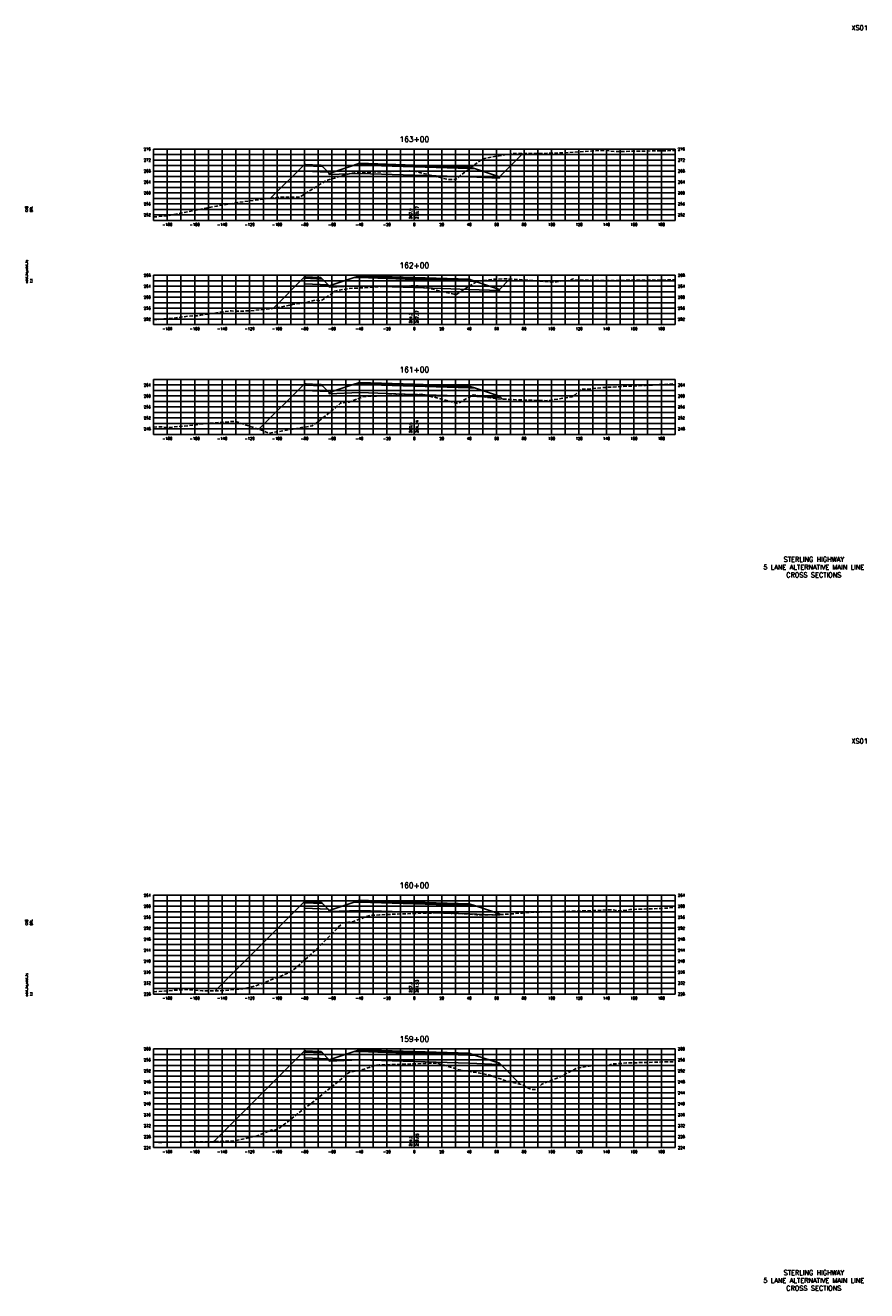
# Model space of a CAD drawing. Extents: x 37 to 10140, y -1968 to 9206.
# Tile 69 of 105: x 2227 to 2840, y 6776 to 7698. Entities that reach past the tile are written whole.
import ezdxf
from ezdxf.enums import TextEntityAlignment as Align

# ---------------------------------------------------------------- set-up
doc = ezdxf.new("R2010")
doc.units = 0
doc.header["$LTSCALE"] = 20
doc.header["$MEASUREMENT"] = 0
doc.linetypes.add('HIDDEN_050%', pattern=[0.1875, 0.125, -0.0625])
for name, color, linetype in [('S-AT-TXT175', 6, 'Continuous'), ('S-AT-TXT80', 1, 'Continuous'), ('XDATUM', 3, 'Continuous'), ('XEG', 1, 'HIDDEN_050%'), ('XFG', 2, 'Continuous'), ('XGRID', 251, 'Continuous'), ('XGRIDT', 2, 'Continuous'), ('XREF-BORDER', 7, 'Continuous')]:
    doc.layers.add(name, color=color, linetype=linetype)
doc.styles.add('L100', font='simplex.shx', dxfattribs={"height": 2})
doc.styles.add('L175', font='ROMANSM.shx', dxfattribs={"height": 3.5})
doc.styles.add('L80', font='ROMANSM.shx', dxfattribs={"height": 1.6})

# ---------------------------------------------------------------- blocks, each defined once
blk = doc.blocks.new('03025_00_att1')
at = {"layer": 'S-AT-TXT175', "style": 'L175'}
for tag, p in [('NUM', (32.402, 20.822)), ('LINE1', (30.64, 1.444)), ('LINE2', (30.64, 1.161)), ('LINE3', (30.64, 0.877))]:
    blk.add_attdef(tag, text='', height=0.175, dxfattribs=at).set_placement(p, align=Align.CENTER)
at = {"layer": 'S-AT-TXT80', "style": 'L80'}
for tag, p in [('DESIGNED', (2.094, 14.201)), ('CHECKED', (2.265, 14.201)), ('DRAFTED', (2.436, 14.201)), ('PCTB', (2.094, 11.605)), ('PSCALE', (2.265, 11.605)), ('PVIEW', (2.436, 11.605))]:
    blk.add_attdef(tag, p, '', height=0.08, rotation=90, dxfattribs=at)

msp = doc.modelspace()

# ---------------------------------------------------------------- linework, layer by layer
at = {"layer": 'XDATUM', "flags": 128}
for points in [[(2405.33, 7572.1), (2430, 7596.77), (2430, 7591.77), (2447.21, 7591.08), (2448, 7590.29), (2448, 7589.41), (2470, 7590.29), (2510, 7589.01), (2550, 7587.73), (2572, 7586.85), (2572, 7587.73), (2589.01, 7604.74)], [(2407.07, 7491.84), (2430, 7514.77), (2430, 7509.77), (2447.21, 7509.08), (2448, 7508.29), (2448, 7507.41), (2470, 7508.29), (2510, 7507.01), (2550, 7505.73), (2572, 7504.85), (2572, 7505.73), (2579.59, 7513.32)], [(2396.78, 7403.69), (2430, 7436.9), (2430, 7431.9), (2447.21, 7431.22), (2448, 7430.42), (2448, 7429.54), (2470, 7430.42), (2510, 7429.14), (2550, 7427.86), (2572, 7426.98), (2572, 7427.86), (2574.19, 7425.68)], [(2364.8, 6994.28), (2430, 7059.48), (2430, 7054.48), (2447.21, 7053.79), (2448, 7053), (2448, 7052.12), (2470, 7053), (2510, 7051.72), (2550, 7050.44), (2572, 7049.56), (2572, 7050.44), (2572.37, 7050.08)], [(2363.85, 6884.37), (2430, 6950.52), (2430, 6945.52), (2447.21, 6944.83), (2448, 6944.04), (2448, 6943.15), (2470, 6944.03), (2510, 6942.75), (2550, 6941.47), (2572, 6940.59), (2572, 6941.48), (2587.36, 6926.12)]]:
    msp.add_lwpolyline(points, dxfattribs=at)
at = {"layer": 'XEG', "flags": 128}
for points in [[(2320, 7558.52), (2323.38, 7558.78), (2329.3, 7559.36), (2331.43, 7559.5), (2359.42, 7565.14), (2366.03, 7566.43), (2381.11, 7568.96), (2385.57, 7569.58), (2410.02, 7572.7), (2413.87, 7573.03), (2424.52, 7572.95), (2426.32, 7572.85), (2441.37, 7582.32), (2445.97, 7585.18), (2446.63, 7585.37), (2463.41, 7590.23), (2463.79, 7590.29), (2466.43, 7590.71), (2481.71, 7591.34), (2486.39, 7591.54), (2490.66, 7591.64), (2506.43, 7592.02), (2509.35, 7591.88), (2510, 7591.83), (2510.28, 7591.81), (2529.83, 7586.98), (2534.55, 7585.85), (2535.75, 7585.77), (2539.97, 7585.79), (2556.38, 7598.49), (2559.65, 7600.82), (2572.88, 7603.29), (2581.66, 7604.67), (2613.41, 7604.97), (2614.52, 7605.01), (2615.72, 7605.13), (2617.55, 7605.24), (2638.85, 7606.55), (2646.68, 7606.97), (2649.06, 7606.92), (2657.18, 7606.2), (2700, 7606.92)], [(2320, 7483.49), (2334.55, 7484.7), (2337.44, 7485.16), (2345.63, 7486.17), (2351.83, 7486.53), (2354.17, 7486.85), (2362.81, 7488.14), (2375.31, 7490.05), (2376.48, 7489.98), (2379.29, 7489.87), (2389.71, 7489.98), (2401.5, 7491.17), (2405.75, 7491.61), (2407.73, 7491.96), (2421.36, 7494.56), (2425.62, 7495.41), (2431.76, 7496.14), (2437.78, 7497.93), (2441.74, 7497.23), (2450.69, 7503.16), (2451.91, 7504.36), (2452.1, 7504.4), (2452.45, 7504.46), (2455.31, 7505.18), (2462.44, 7506.24), (2466.23, 7506.59), (2475.77, 7506.98), (2483.36, 7507.53), (2491.23, 7507.85), (2498.39, 7508.02), (2510, 7508.31), (2511.14, 7508.34), (2512.71, 7508.19), (2514.09, 7508.07), (2521.65, 7506.22), (2538.92, 7502.17), (2540.76, 7502.07), (2546.27, 7505.72), (2555.96, 7511.69), (2568.5, 7513.13), (2577.88, 7513.43), (2585.74, 7512.94), (2608.87, 7511.12), (2613.56, 7511.29), (2623.55, 7512.34), (2625.47, 7513.35), (2627.26, 7512.31), (2633.33, 7512.53), (2641.19, 7512.25), (2643.46, 7512.16), (2676.19, 7512.39), (2691.47, 7512.51), (2700, 7512.62)], [(2320, 7405.37), (2325.7, 7405.52), (2330.43, 7405.05), (2349, 7406.64), (2353.56, 7407.53), (2376.45, 7409.32), (2378.06, 7409.42), (2379.65, 7409.45), (2398.74, 7403.03), (2403.77, 7400.8), (2421.86, 7403.91), (2435.67, 7406.26), (2445.6, 7413.63), (2456.34, 7422.82), (2460.61, 7423.37), (2462.52, 7423.59), (2468.39, 7425.79), (2472.32, 7427.27), (2474.1, 7427.5), (2475.13, 7427.7), (2485.15, 7428.07), (2495.43, 7428.45), (2510, 7429.03), (2511.73, 7429.1), (2514.99, 7429.2), (2518.13, 7428.58), (2518.77, 7428.51), (2522.88, 7427.47), (2541.89, 7422.46), (2547.33, 7425.67), (2552.88, 7428.83), (2565.52, 7426.64), (2568.99, 7426.19), (2570.32, 7425.85), (2584.3, 7425.24), (2605.35, 7424.55), (2607.95, 7424.76), (2624.87, 7427.27), (2627.09, 7428.87), (2631.77, 7432.95), (2635.35, 7432.93), (2648.36, 7434.18), (2669, 7435.25), (2678.56, 7435.69), (2700, 7436.91)], [(2320, 6993.57), (2322.03, 6993.76), (2343.83, 6995.33), (2355.55, 6994.39), (2367.67, 6994.24), (2384.94, 6995.76), (2394.59, 6997.93), (2420.18, 7008.1), (2420.47, 7008.2), (2420.63, 7008.33), (2438.05, 7023.99), (2438.09, 7024.03), (2457.44, 7043.53), (2463.35, 7044.5), (2465.69, 7044.95), (2473.71, 7047.92), (2476.87, 7049.04), (2478.37, 7049.24), (2479.13, 7049.41), (2484.76, 7049.68), (2499.55, 7050.38), (2510, 7050.7), (2518.66, 7050.96), (2525.71, 7051.14), (2530.35, 7051.07), (2536.86, 7050.81), (2549.52, 7050.32), (2555.22, 7049.83), (2557.38, 7049.56), (2562.85, 7049.65), (2572.46, 7050.08), (2574.68, 7049.99), (2588.88, 7051.04), (2597.37, 7051.55), (2605.78, 7051.83), (2622.83, 7052.26), (2638.65, 7052.71), (2651.98, 7053.41), (2654.57, 7053.45), (2654.91, 7053.43), (2658.34, 7052.78), (2660.51, 7052.52), (2666.96, 7053.56), (2689.99, 7054.34), (2700, 7055.1)], [(2320, 6883.91), (2323.49, 6884), (2323.89, 6883.7), (2327.37, 6883.9), (2362.07, 6884.3), (2369.15, 6884.57), (2377.76, 6884.83), (2394.66, 6888.31), (2406.38, 6892.96), (2407.02, 6891.92), (2412.41, 6894.76), (2424.9, 6904.61), (2434.78, 6912.22), (2457.29, 6930.5), (2462.86, 6935.13), (2463.21, 6935.19), (2470.47, 6936.23), (2470.81, 6936.34), (2481.8, 6939.98), (2481.87, 6939.99), (2484.15, 6940.23), (2484.76, 6940.25), (2503.83, 6940.89), (2510, 6941.1), (2521.66, 6941.49), (2524.05, 6941.58), (2527.24, 6941.48), (2527.5, 6941.46), (2529.13, 6940.95), (2542.68, 6936.79), (2559.1, 6934.12), (2565.14, 6932.77), (2575.99, 6929.06), (2589.31, 6925.61), (2593.1, 6923.32), (2595.3, 6922.46), (2597.89, 6922.34), (2599.91, 6922.88), (2600.01, 6923.2), (2602.97, 6926.28), (2616.72, 6931.79), (2628.37, 6937.97), (2637.33, 6939.43), (2641.75, 6939.83), (2651.74, 6939.91), (2652.69, 6940.31), (2654.41, 6941.08), (2657.36, 6941.18), (2664.59, 6941.71), (2678.62, 6942.11), (2700, 6942.68)]]:
    msp.add_lwpolyline(points, dxfattribs=at)
at = {"layer": 'XFG', "flags": 128}
for points in [[(2572, 7587.73), (2572, 7587.73), (2589.01, 7604.74)], [(2430, 7596.77), (2430, 7596.77), (2405.33, 7572.1)], [(2430, 7596.77), (2430, 7595.77), (2443.04, 7595.25), (2442, 7596.29), (2441, 7596.33), (2441, 7595.99), (2431, 7596.39), (2431, 7596.73), (2430, 7596.77)], [(2430, 7595.77), (2430, 7591.77), (2447.21, 7591.08), (2443.04, 7595.25), (2430, 7595.77)], [(2431, 7596.73), (2431, 7596.39), (2441, 7595.99), (2441, 7596.33), (2431, 7596.73)], [(2510, 7595.01), (2470, 7596.29), (2465.43, 7596.1), (2448, 7590.29), (2448, 7589.41), (2470, 7590.29), (2510, 7589.01)], [(2510, 7595.35), (2470, 7596.63), (2470, 7597.63), (2465.43, 7596.1), (2470, 7596.29), (2510, 7595.01)], [(2510, 7596.35), (2470, 7597.63), (2470, 7597.29), (2510, 7596.01)], [(2510, 7596.01), (2470, 7597.29), (2470, 7596.63), (2510, 7595.35)], [(2510, 7596.35), (2550, 7595.07), (2550, 7594.73), (2510, 7596.01)], [(2510, 7596.01), (2550, 7594.73), (2550, 7594.07), (2510, 7595.35)], [(2510, 7595.35), (2550, 7594.07), (2550, 7595.07), (2554.57, 7593.54), (2550, 7593.73), (2510, 7595.01)], [(2510, 7595.01), (2550, 7593.73), (2554.57, 7593.54), (2572, 7587.73), (2572, 7586.85), (2550, 7587.73), (2510, 7589.01)], [(2448, 7590.29), (2447.21, 7591.08)], [(2430, 7514.77), (2430, 7514.77), (2407.07, 7491.84)], [(2430, 7514.77), (2430, 7513.77), (2443.04, 7513.25), (2442, 7514.29), (2441, 7514.33), (2441, 7513.99), (2431, 7514.39), (2431, 7514.73), (2430, 7514.77)], [(2430, 7513.77), (2430, 7509.77), (2447.21, 7509.08), (2443.04, 7513.25), (2430, 7513.77)], [(2431, 7514.73), (2431, 7514.39), (2441, 7513.99), (2441, 7514.33), (2431, 7514.73)], [(2510, 7513.01), (2470, 7514.29), (2465.43, 7514.1), (2448, 7508.29), (2448, 7507.41), (2470, 7508.29), (2510, 7507.01)], [(2510, 7513.35), (2470, 7514.63), (2470, 7515.63), (2465.43, 7514.1), (2470, 7514.29), (2510, 7513.01)], [(2510, 7514.35), (2470, 7515.63), (2470, 7515.29), (2510, 7514.01)], [(2510, 7514.01), (2470, 7515.29), (2470, 7514.63), (2510, 7513.35)], [(2510, 7514.35), (2550, 7513.07), (2550, 7512.73), (2510, 7514.01)], [(2510, 7514.01), (2550, 7512.73), (2550, 7512.07), (2510, 7513.35)], [(2510, 7513.35), (2550, 7512.07), (2550, 7513.07), (2554.57, 7511.54), (2550, 7511.73), (2510, 7513.01)], [(2510, 7513.01), (2550, 7511.73), (2554.57, 7511.54), (2572, 7505.73), (2572, 7504.85), (2550, 7505.73), (2510, 7507.01)], [(2572, 7505.73), (2572, 7505.73), (2579.59, 7513.32)], [(2448, 7508.29), (2447.21, 7509.08)], [(2430, 7436.9), (2430, 7436.9), (2396.78, 7403.69)], [(2430, 7436.9), (2430, 7435.9), (2443.04, 7435.38), (2442, 7436.42), (2441, 7436.46), (2441, 7436.12), (2431, 7436.52), (2431, 7436.86), (2430, 7436.9)], [(2430, 7435.9), (2430, 7431.9), (2447.21, 7431.22), (2443.04, 7435.38), (2430, 7435.9)], [(2431, 7436.86), (2431, 7436.52), (2441, 7436.12), (2441, 7436.46), (2431, 7436.86)], [(2510, 7435.14), (2470, 7436.42), (2465.43, 7436.24), (2448, 7430.42), (2448, 7429.54), (2470, 7430.42), (2510, 7429.14)], [(2510, 7435.48), (2470, 7436.76), (2470, 7437.76), (2465.43, 7436.24), (2470, 7436.42), (2510, 7435.14)], [(2510, 7436.48), (2470, 7437.76), (2470, 7437.42), (2510, 7436.14)], [(2510, 7436.14), (2470, 7437.42), (2470, 7436.76), (2510, 7435.48)], [(2510, 7436.48), (2550, 7435.2), (2550, 7434.86), (2510, 7436.14)], [(2510, 7436.14), (2550, 7434.86), (2550, 7434.2), (2510, 7435.48)], [(2510, 7435.48), (2550, 7434.2), (2550, 7435.2), (2554.57, 7433.68), (2550, 7433.86), (2510, 7435.14)], [(2448, 7430.42), (2447.21, 7431.22)], [(2510, 7435.14), (2550, 7433.86), (2554.57, 7433.68), (2572, 7427.86), (2572, 7426.98), (2550, 7427.86), (2510, 7429.14)], [(2572, 7427.86), (2572, 7427.86), (2574.19, 7425.68)], [(2430, 7059.48), (2430, 7059.48), (2364.8, 6994.28)], [(2430, 7059.48), (2430, 7058.48), (2443.04, 7057.96), (2442, 7059), (2441, 7059.04), (2441, 7058.7), (2431, 7059.1), (2431, 7059.44), (2430, 7059.48)], [(2430, 7058.48), (2430, 7054.48), (2447.21, 7053.79), (2443.04, 7057.96), (2430, 7058.48)], [(2431, 7059.44), (2431, 7059.1), (2441, 7058.7), (2441, 7059.04), (2431, 7059.44)], [(2510, 7057.72), (2470, 7059), (2465.43, 7058.81), (2448, 7053), (2448, 7052.12), (2470, 7053), (2510, 7051.72)], [(2510, 7058.06), (2470, 7059.34), (2470, 7060.34), (2465.43, 7058.81), (2470, 7059), (2510, 7057.72)], [(2510, 7059.06), (2470, 7060.34), (2470, 7060), (2510, 7058.72)], [(2510, 7058.72), (2470, 7060), (2470, 7059.34), (2510, 7058.06)], [(2510, 7059.06), (2550, 7057.78), (2550, 7057.44), (2510, 7058.72)], [(2510, 7058.72), (2550, 7057.44), (2550, 7056.78), (2510, 7058.06)], [(2510, 7058.06), (2550, 7056.78), (2550, 7057.78), (2554.57, 7056.25), (2550, 7056.44), (2510, 7057.72)], [(2510, 7057.72), (2550, 7056.44), (2554.57, 7056.25), (2572, 7050.44), (2572, 7049.56), (2550, 7050.44), (2510, 7051.72)], [(2448, 7053), (2447.21, 7053.79)], [(2572, 7050.44), (2572, 7050.44), (2572.37, 7050.08)], [(2430, 6950.52), (2430, 6950.52), (2363.85, 6884.37)], [(2430, 6950.52), (2430, 6949.52), (2443.04, 6949), (2442, 6950.04), (2441, 6950.08), (2441, 6949.74), (2431, 6950.14), (2431, 6950.48), (2430, 6950.52)], [(2430, 6949.52), (2430, 6945.52), (2447.21, 6944.83), (2443.04, 6949), (2430, 6949.52)], [(2431, 6950.48), (2431, 6950.14), (2441, 6949.74), (2441, 6950.08), (2431, 6950.48)], [(2510, 6948.75), (2470, 6950.03), (2465.43, 6949.85), (2448, 6944.04), (2448, 6943.15), (2470, 6944.03), (2510, 6942.75)], [(2510, 6949.09), (2470, 6950.37), (2470, 6951.37), (2465.43, 6949.85), (2470, 6950.03), (2510, 6948.75)], [(2510, 6950.09), (2470, 6951.37), (2470, 6951.03), (2510, 6949.75)], [(2510, 6949.75), (2470, 6951.03), (2470, 6950.37), (2510, 6949.09)], [(2510, 6950.09), (2550, 6948.81), (2550, 6948.47), (2510, 6949.75)], [(2510, 6949.75), (2550, 6948.47), (2550, 6947.81), (2510, 6949.09)], [(2510, 6949.09), (2550, 6947.81), (2550, 6948.81), (2554.57, 6947.29), (2550, 6947.47), (2510, 6948.75)], [(2510, 6948.75), (2550, 6947.47), (2554.57, 6947.29), (2572, 6941.48), (2572, 6940.59), (2550, 6941.47), (2510, 6942.75)], [(2448, 6944.04), (2447.21, 6944.83)], [(2572, 6941.48), (2572, 6941.48), (2587.36, 6926.12)]]:
    msp.add_lwpolyline(points, dxfattribs=at)
at = {"layer": 'XGRID'}
for p, q in [((2320, 7556), (2320, 7608)), ((2320, 7608), (2700, 7608)), ((2320, 7604), (2700, 7604)), ((2330, 7556), (2330, 7608)), ((2340, 7556), (2340, 7608)), ((2350, 7556), (2350, 7608)), ((2360, 7556), (2360, 7608)), ((2370, 7556), (2370, 7608)), ((2380, 7556), (2380, 7608)), ((2390, 7556), (2390, 7608)), ((2400, 7556), (2400, 7608)), ((2410, 7556), (2410, 7608)), ((2420, 7556), (2420, 7608)), ((2430, 7556), (2430, 7608)), ((2440, 7556), (2440, 7608)), ((2450, 7556), (2450, 7608)), ((2460, 7556), (2460, 7608)), ((2470, 7556), (2470, 7608)), ((2480, 7556), (2480, 7608)), ((2490, 7556), (2490, 7608)), ((2500, 7556), (2500, 7608)), ((2510, 7556), (2510, 7608)), ((2520, 7556), (2520, 7608)), ((2530, 7556), (2530, 7608)), ((2540, 7556), (2540, 7608)), ((2550, 7556), (2550, 7608)), ((2560, 7556), (2560, 7608)), ((2570, 7556), (2570, 7608)), ((2580, 7556), (2580, 7608)), ((2590, 7556), (2590, 7608)), ((2600, 7556), (2600, 7608)), ((2610, 7556), (2610, 7608)), ((2620, 7556), (2620, 7608)), ((2630, 7556), (2630, 7608)), ((2640, 7556), (2640, 7608)), ((2650, 7556), (2650, 7608)), ((2660, 7556), (2660, 7608)), ((2670, 7556), (2670, 7608)), ((2680, 7556), (2680, 7608)), ((2690, 7556), (2690, 7608)), ((2700, 7556), (2700, 7608)), ((2320, 7600), (2700, 7600)), ((2320, 7596), (2700, 7596)), ((2320, 7592), (2700, 7592)), ((2320, 7588), (2700, 7588)), ((2320, 7584), (2700, 7584)), ((2320, 7580), (2700, 7580)), ((2320, 7576), (2700, 7576)), ((2320, 7572), (2700, 7572)), ((2320, 7568), (2700, 7568)), ((2320, 7564), (2700, 7564)), ((2320, 7560), (2700, 7560)), ((2320, 7556), (2700, 7556)), ((2320, 7480), (2320, 7516)), ((2320, 7516), (2700, 7516)), ((2320, 7512), (2700, 7512)), ((2330, 7480), (2330, 7516)), ((2340, 7480), (2340, 7516)), ((2350, 7480), (2350, 7516)), ((2360, 7480), (2360, 7516)), ((2370, 7480), (2370, 7516)), ((2380, 7480), (2380, 7516)), ((2390, 7480), (2390, 7516)), ((2400, 7480), (2400, 7516)), ((2410, 7480), (2410, 7516)), ((2420, 7480), (2420, 7516)), ((2430, 7480), (2430, 7516)), ((2440, 7480), (2440, 7516)), ((2450, 7480), (2450, 7516)), ((2460, 7480), (2460, 7516)), ((2470, 7480), (2470, 7516)), ((2480, 7480), (2480, 7516)), ((2490, 7480), (2490, 7516)), ((2500, 7480), (2500, 7516)), ((2510, 7480), (2510, 7516)), ((2520, 7480), (2520, 7516)), ((2530, 7480), (2530, 7516)), ((2540, 7480), (2540, 7516)), ((2550, 7480), (2550, 7516)), ((2560, 7480), (2560, 7516)), ((2570, 7480), (2570, 7516)), ((2580, 7480), (2580, 7516)), ((2590, 7480), (2590, 7516)), ((2600, 7480), (2600, 7516)), ((2610, 7480), (2610, 7516)), ((2620, 7480), (2620, 7516)), ((2630, 7480), (2630, 7516)), ((2640, 7480), (2640, 7516)), ((2650, 7480), (2650, 7516)), ((2660, 7480), (2660, 7516)), ((2670, 7480), (2670, 7516)), ((2680, 7480), (2680, 7516)), ((2690, 7480), (2690, 7516)), ((2700, 7480), (2700, 7516)), ((2320, 7508), (2700, 7508)), ((2320, 7504), (2700, 7504)), ((2320, 7500), (2700, 7500)), ((2320, 7496), (2700, 7496)), ((2320, 7492), (2700, 7492)), ((2320, 7488), (2700, 7488)), ((2320, 7484), (2700, 7484)), ((2320, 7480), (2700, 7480)), ((2320, 7400), (2320, 7440)), ((2320, 7440), (2700, 7440)), ((2320, 7436), (2700, 7436)), ((2330, 7400), (2330, 7440)), ((2340, 7400), (2340, 7440)), ((2350, 7400), (2350, 7440)), ((2360, 7400), (2360, 7440)), ((2370, 7400), (2370, 7440)), ((2380, 7400), (2380, 7440)), ((2390, 7400), (2390, 7440)), ((2400, 7400), (2400, 7440)), ((2410, 7400), (2410, 7440)), ((2420, 7400), (2420, 7440)), ((2430, 7400), (2430, 7440)), ((2440, 7400), (2440, 7440)), ((2450, 7400), (2450, 7440)), ((2460, 7400), (2460, 7440)), ((2470, 7400), (2470, 7440)), ((2480, 7400), (2480, 7440)), ((2490, 7400), (2490, 7440)), ((2500, 7400), (2500, 7440)), ((2510, 7400), (2510, 7440)), ((2520, 7400), (2520, 7440)), ((2530, 7400), (2530, 7440)), ((2540, 7400), (2540, 7440)), ((2550, 7400), (2550, 7440)), ((2560, 7400), (2560, 7440)), ((2570, 7400), (2570, 7440)), ((2580, 7400), (2580, 7440)), ((2590, 7400), (2590, 7440)), ((2600, 7400), (2600, 7440)), ((2610, 7400), (2610, 7440)), ((2620, 7400), (2620, 7440)), ((2630, 7400), (2630, 7440)), ((2640, 7400), (2640, 7440)), ((2650, 7400), (2650, 7440)), ((2660, 7400), (2660, 7440)), ((2670, 7400), (2670, 7440)), ((2680, 7400), (2680, 7440)), ((2690, 7400), (2690, 7440)), ((2700, 7400), (2700, 7440)), ((2320, 7432), (2700, 7432)), ((2320, 7428), (2700, 7428)), ((2320, 7424), (2700, 7424)), ((2320, 7420), (2700, 7420)), ((2320, 7416), (2700, 7416)), ((2320, 7412), (2700, 7412)), ((2320, 7408), (2700, 7408)), ((2320, 7404), (2700, 7404)), ((2320, 7400), (2700, 7400)), ((2320, 6992), (2320, 7064)), ((2320, 7064), (2700, 7064)), ((2320, 7060), (2700, 7060)), ((2330, 6992), (2330, 7064)), ((2340, 6992), (2340, 7064)), ((2350, 6992), (2350, 7064)), ((2360, 6992), (2360, 7064)), ((2370, 6992), (2370, 7064)), ((2380, 6992), (2380, 7064)), ((2390, 6992), (2390, 7064)), ((2400, 6992), (2400, 7064)), ((2410, 6992), (2410, 7064)), ((2420, 6992), (2420, 7064)), ((2430, 6992), (2430, 7064)), ((2440, 6992), (2440, 7064)), ((2450, 6992), (2450, 7064)), ((2460, 6992), (2460, 7064)), ((2470, 6992), (2470, 7064)), ((2480, 6992), (2480, 7064)), ((2490, 6992), (2490, 7064)), ((2500, 6992), (2500, 7064)), ((2510, 6992), (2510, 7064)), ((2520, 6992), (2520, 7064)), ((2530, 6992), (2530, 7064)), ((2540, 6992), (2540, 7064)), ((2550, 6992), (2550, 7064)), ((2560, 6992), (2560, 7064)), ((2570, 6992), (2570, 7064)), ((2580, 6992), (2580, 7064)), ((2590, 6992), (2590, 7064)), ((2600, 6992), (2600, 7064)), ((2610, 6992), (2610, 7064)), ((2620, 6992), (2620, 7064)), ((2630, 6992), (2630, 7064)), ((2640, 6992), (2640, 7064)), ((2650, 6992), (2650, 7064)), ((2660, 6992), (2660, 7064)), ((2670, 6992), (2670, 7064)), ((2680, 6992), (2680, 7064)), ((2690, 6992), (2690, 7064)), ((2700, 6992), (2700, 7064)), ((2320, 7056), (2700, 7056)), ((2320, 7052), (2700, 7052)), ((2320, 7048), (2700, 7048)), ((2320, 7044), (2700, 7044)), ((2320, 7040), (2700, 7040)), ((2320, 7036), (2700, 7036)), ((2320, 7032), (2700, 7032)), ((2320, 7028), (2700, 7028)), ((2320, 7024), (2700, 7024)), ((2320, 7020), (2700, 7020)), ((2320, 7016), (2700, 7016)), ((2320, 7012), (2700, 7012)), ((2320, 7008), (2700, 7008)), ((2320, 7004), (2700, 7004)), ((2320, 7000), (2700, 7000)), ((2320, 6996), (2700, 6996)), ((2320, 6992), (2700, 6992)), ((2320, 6880), (2320, 6952)), ((2320, 6952), (2700, 6952)), ((2320, 6948), (2700, 6948)), ((2330, 6880), (2330, 6952)), ((2340, 6880), (2340, 6952)), ((2350, 6880), (2350, 6952)), ((2360, 6880), (2360, 6952)), ((2370, 6880), (2370, 6952)), ((2380, 6880), (2380, 6952)), ((2390, 6880), (2390, 6952)), ((2400, 6880), (2400, 6952)), ((2410, 6880), (2410, 6952)), ((2420, 6880), (2420, 6952)), ((2430, 6880), (2430, 6952)), ((2440, 6880), (2440, 6952)), ((2450, 6880), (2450, 6952)), ((2460, 6880), (2460, 6952)), ((2470, 6880), (2470, 6952)), ((2480, 6880), (2480, 6952)), ((2490, 6880), (2490, 6952)), ((2500, 6880), (2500, 6952)), ((2510, 6880), (2510, 6952)), ((2520, 6880), (2520, 6952)), ((2530, 6880), (2530, 6952)), ((2540, 6880), (2540, 6952)), ((2550, 6880), (2550, 6952)), ((2560, 6880), (2560, 6952)), ((2570, 6880), (2570, 6952)), ((2580, 6880), (2580, 6952)), ((2590, 6880), (2590, 6952)), ((2600, 6880), (2600, 6952)), ((2610, 6880), (2610, 6952)), ((2620, 6880), (2620, 6952)), ((2630, 6880), (2630, 6952)), ((2640, 6880), (2640, 6952)), ((2650, 6880), (2650, 6952)), ((2660, 6880), (2660, 6952)), ((2670, 6880), (2670, 6952)), ((2680, 6880), (2680, 6952)), ((2690, 6880), (2690, 6952)), ((2700, 6880), (2700, 6952)), ((2320, 6944), (2700, 6944)), ((2320, 6940), (2700, 6940)), ((2320, 6936), (2700, 6936)), ((2320, 6932), (2700, 6932)), ((2320, 6928), (2700, 6928)), ((2320, 6924), (2700, 6924)), ((2320, 6920), (2700, 6920)), ((2320, 6916), (2700, 6916)), ((2320, 6912), (2700, 6912)), ((2320, 6908), (2700, 6908)), ((2320, 6904), (2700, 6904)), ((2320, 6900), (2700, 6900)), ((2320, 6896), (2700, 6896)), ((2320, 6892), (2700, 6892)), ((2320, 6888), (2700, 6888)), ((2320, 6884), (2700, 6884)), ((2320, 6880), (2700, 6880))]:
    msp.add_line(p, q, dxfattribs=at)

# ---------------------------------------------------------------- block references
at = {"layer": 'XREF-BORDER'}
ref = msp.add_blockref('03025_00_att1', (2186.45, 7278.23), dxfattribs=dict(at, xscale=20, yscale=20, zscale=20))
ref.add_attrib('LINE1', 'STERLING HIGHWAY', dxfattribs={"layer": 'S-AT-TXT175', "height": 3.5, "style": 'L175'}).set_placement((2801.07, 7307.1), align=Align.CENTER)
ref.add_attrib('LINE2', '5 LANE ALTERNATIVE MAIN LINE', dxfattribs={"layer": 'S-AT-TXT175', "height": 3.5, "style": 'L175'}).set_placement((2801.07, 7301.44), align=Align.CENTER)
ref.add_attrib('LINE3', 'CROSS SECTIONS', dxfattribs={"layer": 'S-AT-TXT175', "height": 3.5, "style": 'L175'}).set_placement((2801.07, 7295.77), align=Align.CENTER)
ref.add_attrib('NUM', 'XS01', dxfattribs={"layer": 'S-AT-TXT175', "height": 3.5, "style": 'L175'}).set_placement((2834.49, 7694.66), align=Align.CENTER)
ref.add_attrib('DESIGNED', 'CAB', (2228.33, 7562.25), dxfattribs={"layer": 'S-AT-TXT80', "height": 1.6, "rotation": 90, "style": 'L80'})
ref.add_attrib('CHECKED', 'DRL', (2231.75, 7562.25), dxfattribs={"layer": 'S-AT-TXT80', "height": 1.6, "rotation": 90, "style": 'L80'})
ref.add_attrib('PCTB', 'adot_hs,adot_fs', (2228.33, 7510.32), dxfattribs={"layer": 'S-AT-TXT80', "height": 1.6, "rotation": 90, "style": 'L80'})
ref.add_attrib('PSCALE', '1:1', (2231.75, 7510.32), dxfattribs={"layer": 'S-AT-TXT80', "height": 1.6, "rotation": 90, "style": 'L80'})
ref = msp.add_blockref('03025_00_att1', (2186.45, 6758.23), dxfattribs=dict(at, xscale=20, yscale=20, zscale=20))
ref.add_attrib('LINE1', 'STERLING HIGHWAY', dxfattribs={"layer": 'S-AT-TXT175', "height": 3.5, "style": 'L175'}).set_placement((2801.07, 6787.1), align=Align.CENTER)
ref.add_attrib('LINE2', '5 LANE ALTERNATIVE MAIN LINE', dxfattribs={"layer": 'S-AT-TXT175', "height": 3.5, "style": 'L175'}).set_placement((2801.07, 6781.44), align=Align.CENTER)
ref.add_attrib('LINE3', 'CROSS SECTIONS', dxfattribs={"layer": 'S-AT-TXT175', "height": 3.5, "style": 'L175'}).set_placement((2801.07, 6775.77), align=Align.CENTER)
ref.add_attrib('NUM', 'XS01', dxfattribs={"layer": 'S-AT-TXT175', "height": 3.5, "style": 'L175'}).set_placement((2834.49, 7174.66), align=Align.CENTER)
ref.add_attrib('DESIGNED', 'CAB', (2228.33, 7042.25), dxfattribs={"layer": 'S-AT-TXT80', "height": 1.6, "rotation": 90, "style": 'L80'})
ref.add_attrib('CHECKED', 'DRL', (2231.75, 7042.25), dxfattribs={"layer": 'S-AT-TXT80', "height": 1.6, "rotation": 90, "style": 'L80'})
ref.add_attrib('PCTB', 'adot_hs,adot_fs', (2228.33, 6990.32), dxfattribs={"layer": 'S-AT-TXT80', "height": 1.6, "rotation": 90, "style": 'L80'})
ref.add_attrib('PSCALE', '1:1', (2231.75, 6990.32), dxfattribs={"layer": 'S-AT-TXT80', "height": 1.6, "rotation": 90, "style": 'L80'})

# ---------------------------------------------------------------- texts
at = {"layer": 'XGRIDT', "style": 'L100'}
for s, p in [('163+00', (2510, 7612)), ('162+00', (2510, 7520)), ('161+00', (2510, 7444)), ('160+00', (2510, 7068)), ('159+00', (2510, 6956))]:
    msp.add_text(s, height=4, dxfattribs=at).set_placement(p, align=Align.BOTTOM_CENTER)
for s, p in [('276', (2318, 7608)), ('272', (2318, 7600)), ('268', (2318, 7592)), ('264', (2318, 7584)), ('260', (2318, 7576)), ('256', (2318, 7568)), ('252', (2318, 7560)), ('268', (2318, 7516)), ('264', (2318, 7508)), ('260', (2318, 7500)), ('256', (2318, 7492)), ('252', (2318, 7484)), ('264', (2318, 7436)), ('260', (2318, 7428)), ('256', (2318, 7420)), ('252', (2318, 7412)), ('248', (2318, 7404)), ('264', (2318, 7064)), ('260', (2318, 7056)), ('256', (2318, 7048)), ('252', (2318, 7040)), ('248', (2318, 7032)), ('244', (2318, 7024)), ('240', (2318, 7016)), ('236', (2318, 7008)), ('232', (2318, 7000)), ('228', (2318, 6992)), ('260', (2318, 6952)), ('256', (2318, 6944)), ('252', (2318, 6936)), ('248', (2318, 6928)), ('244', (2318, 6920)), ('240', (2318, 6912)), ('236', (2318, 6904)), ('232', (2318, 6896)), ('228', (2318, 6888)), ('224', (2318, 6880))]:
    msp.add_text(s, height=2, dxfattribs=at).set_placement(p, align=Align.MIDDLE_RIGHT)
for s, p in [('276', (2702, 7608)), ('272', (2702, 7600)), ('268', (2702, 7592)), ('264', (2702, 7584)), ('260', (2702, 7576)), ('256', (2702, 7568)), ('252', (2702, 7560)), ('268', (2702, 7516)), ('264', (2702, 7508)), ('260', (2702, 7500)), ('256', (2702, 7492)), ('252', (2702, 7484)), ('264', (2702, 7436)), ('260', (2702, 7428)), ('256', (2702, 7420)), ('252', (2702, 7412)), ('248', (2702, 7404)), ('264', (2702, 7064)), ('260', (2702, 7056)), ('256', (2702, 7048)), ('252', (2702, 7040)), ('248', (2702, 7032)), ('244', (2702, 7024)), ('240', (2702, 7016)), ('236', (2702, 7008)), ('232', (2702, 7000)), ('228', (2702, 6992)), ('260', (2702, 6952)), ('256', (2702, 6944)), ('252', (2702, 6936)), ('248', (2702, 6928)), ('244', (2702, 6920)), ('240', (2702, 6912)), ('236', (2702, 6904)), ('232', (2702, 6896)), ('228', (2702, 6888)), ('224', (2702, 6880))]:
    msp.add_text(s, height=2, dxfattribs=at).set_placement(p, align=Align.MIDDLE_LEFT)
for s, p in [('270.17', (2511, 7557)), ('267.17', (2511, 7481)), ('264.24', (2511, 7401)), ('261.53', (2511, 6993)), ('259.05', (2511, 6881))]:
    msp.add_text(s, height=2, rotation=90, dxfattribs=at).set_placement(p, align=Align.TOP_LEFT)
for s, p in [('267.9', (2509, 7557)), ('264.2', (2509, 7481)), ('260.5', (2509, 7401)), ('257.3', (2509, 6993)), ('254.5', (2509, 6881))]:
    msp.add_text(s, height=2, rotation=90, dxfattribs=at).set_placement(p, align=Align.BOTTOM_LEFT)
for s, p in [('-180', (2330, 7554)), ('-160', (2350, 7554)), ('-140', (2370, 7554)), ('-120', (2390, 7554)), ('-100', (2410, 7554)), ('-80', (2430, 7554)), ('-60', (2450, 7554)), ('-40', (2470, 7554)), ('-20', (2490, 7554)), ('0', (2510, 7554)), ('20', (2530, 7554)), ('40', (2550, 7554)), ('60', (2570, 7554)), ('80', (2590, 7554)), ('100', (2610, 7554)), ('120', (2630, 7554)), ('140', (2650, 7554)), ('160', (2670, 7554)), ('180', (2690, 7554)), ('-180', (2330, 7478)), ('-160', (2350, 7478)), ('-140', (2370, 7478)), ('-120', (2390, 7478)), ('-100', (2410, 7478)), ('-80', (2430, 7478)), ('-60', (2450, 7478)), ('-40', (2470, 7478)), ('-20', (2490, 7478)), ('0', (2510, 7478)), ('20', (2530, 7478)), ('40', (2550, 7478)), ('60', (2570, 7478)), ('80', (2590, 7478)), ('100', (2610, 7478)), ('120', (2630, 7478)), ('140', (2650, 7478)), ('160', (2670, 7478)), ('180', (2690, 7478)), ('-180', (2330, 7398)), ('-160', (2350, 7398)), ('-140', (2370, 7398)), ('-120', (2390, 7398)), ('-100', (2410, 7398)), ('-80', (2430, 7398)), ('-60', (2450, 7398)), ('-40', (2470, 7398)), ('-20', (2490, 7398)), ('0', (2510, 7398)), ('20', (2530, 7398)), ('40', (2550, 7398)), ('60', (2570, 7398)), ('80', (2590, 7398)), ('100', (2610, 7398)), ('120', (2630, 7398)), ('140', (2650, 7398)), ('160', (2670, 7398)), ('180', (2690, 7398)), ('-180', (2330, 6990)), ('-160', (2350, 6990)), ('-140', (2370, 6990)), ('-120', (2390, 6990)), ('-100', (2410, 6990)), ('-80', (2430, 6990)), ('-60', (2450, 6990)), ('-40', (2470, 6990)), ('-20', (2490, 6990)), ('0', (2510, 6990)), ('20', (2530, 6990)), ('40', (2550, 6990)), ('60', (2570, 6990)), ('80', (2590, 6990)), ('100', (2610, 6990)), ('120', (2630, 6990)), ('140', (2650, 6990)), ('160', (2670, 6990)), ('180', (2690, 6990)), ('-180', (2330, 6878)), ('-160', (2350, 6878)), ('-140', (2370, 6878)), ('-120', (2390, 6878)), ('-100', (2410, 6878)), ('-80', (2430, 6878)), ('-60', (2450, 6878)), ('-40', (2470, 6878)), ('-20', (2490, 6878)), ('0', (2510, 6878)), ('20', (2530, 6878)), ('40', (2550, 6878)), ('60', (2570, 6878)), ('80', (2590, 6878)), ('100', (2610, 6878)), ('120', (2630, 6878)), ('140', (2650, 6878)), ('160', (2670, 6878)), ('180', (2690, 6878))]:
    msp.add_text(s, height=2, dxfattribs=at).set_placement(p, align=Align.TOP_CENTER)

doc.saveas('drawing.dxf')
